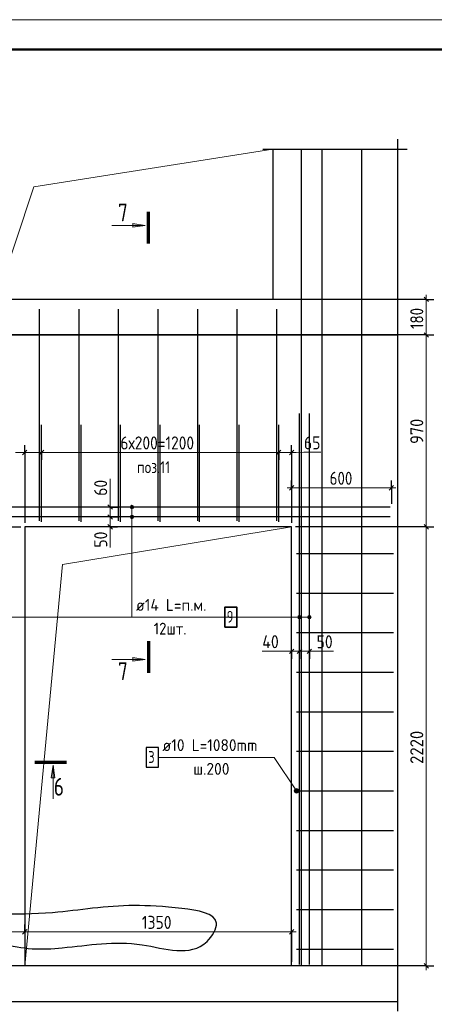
# Model space of a CAD drawing. Header units: millimetres. Extents: x -49773 to 2322955, y -3321 to 58485.
# Tile 49 of 256: x 198971 to 205962, y 24479 to 41075. Entities that reach past the tile are written whole.
import ezdxf

# ---------------------------------------------------------------- set-up
doc = ezdxf.new("R2010")
doc.units = ezdxf.units.MM
for name, color, linetype, lineweight in [('Standard', 7, 'Continuous', 25), ('Арм.стержн. Арматура края', 96, 'Continuous', 35), ('Арм.стержн. вертикальными 1', 22, 'Continuous', 35), ('Арм.стержн. Доп. арматура', 180, 'Continuous', 35), ('Перекрытие_ общее', 7, 'Continuous', 35), ('Размерная линия_ общее', 7, 'Continuous', 13), ('Стена_ общее', 7, 'Continuous', 35), ('тонкая', 7, 'Continuous', 25)]:
    doc.layers.add(name, color=color, linetype=linetype, lineweight=lineweight)
doc.styles.add('ISOCPEUR', font='txt')

msp = doc.modelspace()

# ---------------------------------------------------------------- hatches: boundary and pattern name
at = {"layer": 'Standard', "linetype": 'Continuous', "lineweight": 13, "transparency": 33554687}
for points in [[(200879.3, 37638.2), (201089.3, 37608.2), (200879.3, 37578.2)], [(200879.3, 30323), (201089.3, 30293), (200879.3, 30263)], [(199504.8, 28297.9), (199534.8, 28507.9), (199564.8, 28297.9)]]:
    msp.add_hatch(color=7, dxfattribs=at).paths.add_polyline_path(points, flags=16)
at = {"layer": 'Арм.стержн. Арматура края', "linetype": 'Continuous', "lineweight": 13, "transparency": 33554687}
for points in [[(203636.7, 28114.7), (203605.4, 28094), (203601.7, 28075.3)], [(203636.7, 28114.7), (203601.7, 28075.3), (203655.4, 28111)], [(203655.4, 28111), (203601.7, 28075.3), (203607.7, 28056.8)], [(203605.4, 28094), (203636.7, 28114.7), (203618.1, 28108.7)], [(203655.4, 28111), (203607.7, 28056.8), (203670.1, 28098.3)], [(203670.1, 28098.3), (203607.7, 28056.8), (203622.4, 28044)], [(203670.1, 28098.3), (203622.4, 28044), (203676.1, 28079.7)], [(203676.1, 28079.7), (203622.4, 28044), (203641.1, 28040.3)], [(203676.1, 28079.7), (203641.1, 28040.3), (203672.4, 28061)], [(203672.4, 28061), (203641.1, 28040.3), (203659.6, 28046.3)]]:
    msp.add_hatch(color=7, dxfattribs=at).paths.add_polyline_path(points)
at = {"layer": 'Арм.стержн. Доп. арматура', "linetype": 'Continuous', "lineweight": 13, "transparency": 33554687}
for points in [[(200834.2, 32860.8), (200894.2, 32860.8), (200890, 32875.8)], [(200834.2, 32860.8), (200890, 32875.8), (200838.4, 32875.8)], [(200834.2, 32860.8), (200894.2, 32860.8), (200890, 32875.8)], [(200834.2, 32860.8), (200890, 32875.8), (200838.4, 32875.8)], [(200838.4, 32875.8), (200890, 32875.8), (200879.2, 32886.6)], [(200838.4, 32875.8), (200879.2, 32886.6), (200849.2, 32886.6)], [(200838.4, 32875.8), (200890, 32875.8), (200879.2, 32886.6)], [(200838.4, 32875.8), (200879.2, 32886.6), (200849.2, 32886.6)], [(200849.2, 32886.6), (200879.2, 32886.6), (200864.2, 32890.8)], [(200849.2, 32886.6), (200879.2, 32886.6), (200864.2, 32890.8)], [(200838.4, 32845.8), (200894.2, 32860.8), (200834.2, 32860.8)], [(200838.4, 32845.8), (200894.2, 32860.8), (200834.2, 32860.8)], [(200834.2, 32694.2), (200894.2, 32694.2), (200890, 32709.2)], [(200834.2, 32694.2), (200890, 32709.2), (200838.4, 32709.2)], [(200834.2, 32694.2), (200894.2, 32694.2), (200890, 32709.2)], [(200834.2, 32694.2), (200890, 32709.2), (200838.4, 32709.2)], [(200838.4, 32845.8), (200890, 32845.8), (200894.2, 32860.8)], [(200838.4, 32845.8), (200890, 32845.8), (200894.2, 32860.8)], [(200849.2, 32835), (200890, 32845.8), (200838.4, 32845.8)], [(200849.2, 32835), (200890, 32845.8), (200838.4, 32845.8)], [(200838.4, 32709.2), (200890, 32709.2), (200879.2, 32720)], [(200838.4, 32709.2), (200879.2, 32720), (200849.2, 32720)], [(200838.4, 32709.2), (200890, 32709.2), (200879.2, 32720)], [(200838.4, 32709.2), (200879.2, 32720), (200849.2, 32720)], [(200849.2, 32835), (200879.2, 32835), (200890, 32845.8)], [(200849.2, 32835), (200879.2, 32835), (200890, 32845.8)], [(200879.2, 32835), (200849.2, 32835), (200864.2, 32830.8)], [(200879.2, 32835), (200849.2, 32835), (200864.2, 32830.8)], [(200849.2, 32720), (200879.2, 32720), (200864.2, 32724.2)], [(200849.2, 32720), (200879.2, 32720), (200864.2, 32724.2)], [(200838.4, 32679.2), (200894.2, 32694.2), (200834.2, 32694.2)], [(200838.4, 32679.2), (200894.2, 32694.2), (200834.2, 32694.2)], [(200838.4, 32679.2), (200890, 32679.2), (200894.2, 32694.2)], [(200838.4, 32679.2), (200890, 32679.2), (200894.2, 32694.2)], [(200849.2, 32668.4), (200890, 32679.2), (200838.4, 32679.2)], [(200849.2, 32668.4), (200890, 32679.2), (200838.4, 32679.2)], [(200849.2, 32668.4), (200879.2, 32668.4), (200890, 32679.2)], [(200849.2, 32668.4), (200879.2, 32668.4), (200890, 32679.2)], [(200879.2, 32668.4), (200849.2, 32668.4), (200864.2, 32664.2)], [(200879.2, 32668.4), (200849.2, 32668.4), (200864.2, 32664.2)], [(203663.1, 30988.9), (203663.1, 31018.9), (203658.9, 31003.9)], [(203663.1, 30988.9), (203663.1, 31018.9), (203658.9, 31003.9)], [(203663.1, 31018.9), (203673.9, 30978.1), (203673.9, 31029.7)], [(203663.1, 31018.9), (203673.9, 30978.1), (203673.9, 31029.7)], [(203663.1, 31018.9), (203663.1, 30988.9), (203673.9, 30978.1)], [(203663.1, 31018.9), (203663.1, 30988.9), (203673.9, 30978.1)], [(203673.9, 31029.7), (203688.9, 30973.9), (203688.9, 31033.9)], [(203673.9, 31029.7), (203688.9, 30973.9), (203688.9, 31033.9)], [(203673.9, 31029.7), (203673.9, 30978.1), (203688.9, 30973.9)], [(203673.9, 31029.7), (203673.9, 30978.1), (203688.9, 30973.9)], [(203688.9, 31033.9), (203688.9, 30973.9), (203703.9, 30978.1)], [(203688.9, 31033.9), (203703.9, 30978.1), (203703.9, 31029.7)], [(203688.9, 31033.9), (203688.9, 30973.9), (203703.9, 30978.1)], [(203688.9, 31033.9), (203703.9, 30978.1), (203703.9, 31029.7)], [(203703.9, 31029.7), (203703.9, 30978.1), (203714.7, 30988.9)], [(203703.9, 31029.7), (203714.7, 30988.9), (203714.7, 31018.9)], [(203703.9, 31029.7), (203703.9, 30978.1), (203714.7, 30988.9)], [(203703.9, 31029.7), (203714.7, 30988.9), (203714.7, 31018.9)], [(203714.7, 31018.9), (203714.7, 30988.9), (203718.9, 31003.9)], [(203714.7, 31018.9), (203714.7, 30988.9), (203718.9, 31003.9)], [(203829.8, 30988.9), (203829.8, 31018.9), (203825.6, 31003.9)], [(203829.8, 30988.9), (203829.8, 31018.9), (203825.6, 31003.9)], [(203829.8, 31018.9), (203840.6, 30978.1), (203840.6, 31029.7)], [(203829.8, 31018.9), (203840.6, 30978.1), (203840.6, 31029.7)], [(203829.8, 31018.9), (203829.8, 30988.9), (203840.6, 30978.1)], [(203829.8, 31018.9), (203829.8, 30988.9), (203840.6, 30978.1)], [(203840.6, 31029.7), (203855.6, 30973.9), (203855.6, 31033.9)], [(203840.6, 31029.7), (203855.6, 30973.9), (203855.6, 31033.9)], [(203840.6, 31029.7), (203840.6, 30978.1), (203855.6, 30973.9)], [(203840.6, 31029.7), (203840.6, 30978.1), (203855.6, 30973.9)], [(203855.6, 31033.9), (203855.6, 30973.9), (203870.6, 30978.1)], [(203855.6, 31033.9), (203870.6, 30978.1), (203870.6, 31029.7)], [(203855.6, 31033.9), (203855.6, 30973.9), (203870.6, 30978.1)], [(203855.6, 31033.9), (203870.6, 30978.1), (203870.6, 31029.7)], [(203870.6, 31029.7), (203870.6, 30978.1), (203881.4, 30988.9)], [(203870.6, 31029.7), (203881.4, 30988.9), (203881.4, 31018.9)], [(203870.6, 31029.7), (203870.6, 30978.1), (203881.4, 30988.9)], [(203870.6, 31029.7), (203881.4, 30988.9), (203881.4, 31018.9)], [(203881.4, 31018.9), (203881.4, 30988.9), (203885.6, 31003.9)], [(203881.4, 31018.9), (203881.4, 30988.9), (203885.6, 31003.9)]]:
    msp.add_hatch(color=7, dxfattribs=at).paths.add_polyline_path(points)

# ---------------------------------------------------------------- linework, layer by layer
at = {"layer": 'Standard', "color": 7, "linetype": 'Continuous', "lineweight": 25, "transparency": 33554687}
for p, q in [((205339.2, 39060.8), (205339.2, 36194.2)), ((203072.2, 38894.2), (205505.8, 38894.2)), ((205339.2, 36527.5), (205339.2, 35594.2)), ((205339.2, 35927.5), (205339.2, 24960.8)), ((205339.2, 25294.2), (205339.2, 24360.8))]:
    msp.add_line(p, q, dxfattribs=at)
at = {"layer": 'Standard', "color": 7, "linetype": 'Continuous', "lineweight": 70, "transparency": 33554687}
for p, q in [((201142.6, 37300.6), (201142.6, 37836.6)), ((201142.6, 30600.6), (201142.6, 30064.6)), ((199227.3, 28561.2), (199763.3, 28561.2))]:
    msp.add_line(p, q, dxfattribs=at)
at = {"layer": 'Standard', "color": 7, "linetype": 'Continuous', "lineweight": 13, "transparency": 33554687}
for p, q in [((201089.3, 37608.2), (200524, 37608.2)), ((200879.3, 37608.2), (200864.3, 37608.2)), ((200879.3, 37578.2), (200879.3, 37638.2)), ((200879.3, 37638.2), (201089.3, 37608.2)), ((201089.3, 37608.2), (200879.3, 37578.2)), ((201089.3, 37608.2), (201089.3, 37608.2)), ((201089.3, 37608.2), (201089.3, 37608.2)), ((201089.3, 37608.2), (201089.3, 37608.2)), ((201089.3, 30293), (200524, 30293)), ((200879.3, 30293), (200864.3, 30293)), ((200879.3, 30263), (200879.3, 30323)), ((200879.3, 30323), (201089.3, 30293)), ((201089.3, 30293), (200879.3, 30263)), ((201089.3, 30293), (201089.3, 30293)), ((201089.3, 30293), (201089.3, 30293)), ((201089.3, 30293), (201089.3, 30293)), ((199504.8, 28297.9), (199534.8, 28507.9)), ((199534.8, 28507.9), (199534.8, 27942.6)), ((199534.8, 28507.9), (199534.8, 28507.9)), ((199534.8, 28507.9), (199534.8, 28507.9)), ((199534.8, 28507.9), (199534.8, 28507.9)), ((199534.8, 28507.9), (199564.8, 28297.9)), ((199564.8, 28297.9), (199504.8, 28297.9)), ((199534.8, 28297.9), (199534.8, 28282.9))]:
    msp.add_line(p, q, dxfattribs=at)
msp.add_lwpolyline([(187189, -924.6), (216889, -924.6), (216889, 41075.4), (187189, 41075.4), (187189, -924.6)], close=True, dxfattribs=at)
at = {"layer": 'Standard', "color": 7, "linetype": 'Continuous', "lineweight": 50, "transparency": 33554687}
msp.add_lwpolyline([(189189, 40575.4), (216389, 40575.4), (216389, -424.6), (189189, -424.6), (189189, 40575.4)], close=True, dxfattribs=at)
at = {"layer": 'Standard', "color": 7, "linetype": 'Continuous', "lineweight": 13, "transparency": 33554687}
for points in [[(198572.2, 36360.8), (199208.6, 38257.8), (203238.9, 38894.2)], [(199055.6, 25127.5), (199692, 31891.1), (203555.6, 32527.5)]]:
    msp.add_lwpolyline(points, dxfattribs=at)
at = {"layer": 'Арм.стержн. Арматура края', "color": 4, "linetype": 'Continuous', "lineweight": 25, "transparency": 33554687}
for p, q in [((199338.9, 32610.8), (199338.9, 34244.2)), ((200005.6, 32610.8), (200005.6, 34244.2)), ((200672.2, 32610.8), (200672.2, 34244.2)), ((201338.9, 32610.8), (201338.9, 34244.2)), ((202005.6, 32610.8), (202005.6, 34244.2)), ((202672.2, 32610.8), (202672.2, 34244.2)), ((203338.9, 32610.8), (203338.9, 34244.2)), ((203638.9, 32077.5), (205272.2, 32077.5)), ((203638.9, 31410.8), (205272.2, 31410.8)), ((203638.9, 30744.2), (205272.2, 30744.2)), ((203638.9, 30077.5), (205272.2, 30077.5)), ((203638.9, 29410.8), (205272.2, 29410.8)), ((203638.9, 28744.2), (205272.2, 28744.2)), ((203638.9, 28077.5), (205272.2, 28077.5)), ((203638.9, 27410.8), (205272.2, 27410.8)), ((203638.9, 26744.2), (205272.2, 26744.2)), ((203638.9, 26077.5), (205272.2, 26077.5)), ((203638.9, 25410.8), (205272.2, 25410.8))]:
    msp.add_line(p, q, dxfattribs=at)
at = {"layer": 'Арм.стержн. Арматура края', "color": 7, "linetype": 'Continuous', "lineweight": 13, "transparency": 33554687}
for p, q in [((201311.4, 28640.6), (203264.7, 28640.6)), ((203264.7, 28640.6), (203638.9, 28077.5)), ((203607.7, 28056.8), (203607.7, 28056.8)), ((203618.1, 28108.7), (203618.1, 28108.7)), ((203670.1, 28098.3), (203670.1, 28098.3)), ((203659.6, 28046.3), (203659.6, 28046.3))]:
    msp.add_line(p, q, dxfattribs=at)
at = {"layer": 'Арм.стержн. Арматура края', "color": 7, "linetype": 'Continuous', "lineweight": 25, "transparency": 33554687}
msp.add_lwpolyline([(201104.7, 28473.9), (201311.4, 28473.9), (201311.4, 28807.3), (201104.7, 28807.3), (201104.7, 28473.9)], dxfattribs=at)
at = {"layer": 'Арм.стержн. Арматура края', "color": 7, "linetype": 'Continuous', "lineweight": 13, "transparency": 33554687}
msp.add_circle((203638.9, 28077.5), 37.5, dxfattribs=at)
at = {"layer": 'Арм.стержн. вертикальными 1', "color": 4, "linetype": 'Continuous', "lineweight": 25, "transparency": 33554687}
for p, q in [((203722.2, 25144.2), (203722.2, 38894.2)), ((203722.2, 25144.2), (203722.2, 38894.2)), ((204072.2, 25144.2), (204072.2, 38894.2)), ((204072.2, 25144.2), (204072.2, 38894.2)), ((204738.9, 25144.2), (204738.9, 38894.2)), ((204738.9, 25144.2), (204738.9, 38894.2)), ((199305.6, 32627.5), (199305.6, 36194.2)), ((199972.2, 32627.5), (199972.2, 36194.2)), ((200638.9, 32627.5), (200638.9, 36194.2)), ((201305.6, 32627.5), (201305.6, 36194.2)), ((201972.2, 32627.5), (201972.2, 36194.2)), ((202638.9, 32627.5), (202638.9, 36194.2)), ((203305.6, 32627.5), (203305.6, 36194.2)), ((199305.6, 32627.5), (199305.6, 35927.5)), ((199972.2, 32627.5), (199972.2, 35927.5)), ((200638.9, 32627.5), (200638.9, 35927.5)), ((201305.6, 32627.5), (201305.6, 35927.5)), ((201972.2, 32627.5), (201972.2, 35927.5)), ((202638.9, 32627.5), (202638.9, 35927.5)), ((203305.6, 32627.5), (203305.6, 35927.5))]:
    msp.add_line(p, q, dxfattribs=at)
at = {"layer": 'Арм.стержн. Доп. арматура', "color": 211, "linetype": 'Continuous', "lineweight": 25, "true_color": 0xff54ff, "transparency": 33554687}
for p, q in [((203688.9, 25150.8), (203688.9, 34437.5)), ((203688.9, 25150.8), (203688.9, 34437.5)), ((203855.6, 25150.8), (203855.6, 34437.5)), ((203855.6, 25150.8), (203855.6, 34437.5)), ((205215.6, 32860.8), (191245.6, 32860.8)), ((205215.6, 32860.8), (191245.6, 32860.8)), ((205215.6, 32694.2), (191245.6, 32694.2)), ((205215.6, 32694.2), (191245.6, 32694.2))]:
    msp.add_line(p, q, dxfattribs=at)
at = {"layer": 'Арм.стержн. Доп. арматура', "color": 7, "linetype": 'Continuous', "lineweight": 13, "transparency": 33554687}
for p, q in [((200864.2, 32890.8), (200864.2, 32890.8)), ((200864.2, 32890.8), (200864.2, 32890.8)), ((200834.2, 32860.8), (200834.2, 32860.8)), ((200834.2, 32860.8), (200834.2, 32860.8)), ((200864.2, 31003.9), (200864.2, 32860.8)), ((200864.2, 31003.9), (200864.2, 32860.8)), ((200864.2, 32830.8), (200864.2, 32830.8)), ((200864.2, 32830.8), (200864.2, 32830.8)), ((200864.2, 32724.2), (200864.2, 32724.2)), ((200864.2, 32724.2), (200864.2, 32724.2)), ((200894.2, 32860.8), (200894.2, 32860.8)), ((200894.2, 32860.8), (200894.2, 32860.8)), ((200834.2, 32694.2), (200834.2, 32694.2)), ((200834.2, 32694.2), (200834.2, 32694.2)), ((200864.2, 31003.9), (200864.2, 32694.2)), ((200864.2, 31003.9), (200864.2, 32694.2)), ((200864.2, 32664.2), (200864.2, 32664.2)), ((200864.2, 32664.2), (200864.2, 32664.2)), ((200894.2, 32694.2), (200894.2, 32694.2)), ((200894.2, 32694.2), (200894.2, 32694.2)), ((200864.2, 31003.9), (198755.6, 31003.9)), ((200864.2, 31003.9), (198755.6, 31003.9)), ((200864.2, 31003.9), (198922.2, 31003.9)), ((200864.2, 31003.9), (198922.2, 31003.9)), ((200864.2, 31003.9), (202377.5, 31003.9)), ((200864.2, 31003.9), (203688.9, 31003.9)), ((200864.2, 31003.9), (203855.6, 31003.9)), ((200864.2, 31003.9), (203688.9, 31003.9)), ((200864.2, 31003.9), (203855.6, 31003.9)), ((203658.9, 31003.9), (203658.9, 31003.9)), ((203658.9, 31003.9), (203658.9, 31003.9)), ((203688.9, 31033.9), (203688.9, 31033.9)), ((203688.9, 31033.9), (203688.9, 31033.9)), ((203688.9, 30973.9), (203688.9, 30973.9)), ((203688.9, 30973.9), (203688.9, 30973.9)), ((203718.9, 31003.9), (203718.9, 31003.9)), ((203718.9, 31003.9), (203718.9, 31003.9)), ((203825.6, 31003.9), (203825.6, 31003.9)), ((203825.6, 31003.9), (203825.6, 31003.9)), ((203855.6, 31033.9), (203855.6, 31033.9)), ((203855.6, 31033.9), (203855.6, 31033.9)), ((203855.6, 30973.9), (203855.6, 30973.9)), ((203855.6, 30973.9), (203855.6, 30973.9)), ((203885.6, 31003.9), (203885.6, 31003.9)), ((203885.6, 31003.9), (203885.6, 31003.9))]:
    msp.add_line(p, q, dxfattribs=at)
at = {"layer": 'Арм.стержн. Доп. арматура', "color": 7, "linetype": 'Continuous', "lineweight": 35, "transparency": 33554687}
msp.add_lwpolyline([(202427.5, 30837.2), (202634.2, 30837.2), (202634.2, 31170.6), (202427.5, 31170.6), (202427.5, 30837.2)], dxfattribs=at)
at = {"layer": 'Арм.стержн. Доп. арматура', "color": 7, "linetype": 'Continuous', "lineweight": 13, "transparency": 33554687}
for centre in [(200864.2, 32860.8), (200864.2, 32860.8), (200864.2, 32694.2), (200864.2, 32694.2), (203688.9, 31003.9), (203688.9, 31003.9), (203855.6, 31003.9), (203855.6, 31003.9)]:
    msp.add_circle(centre, 30, dxfattribs=at)
at = {"layer": 'Перекрытие_ общее', "color": 7, "linetype": 'Continuous', "lineweight": 25, "transparency": 33554687}
for p, q in [((203238.9, 36360.8), (198572.2, 36360.8)), ((205339.2, 36360.8), (203238.9, 36360.8)), ((197655.6, 35760.8), (205339.2, 35760.8)), ((205339.2, 25127.5), (197655.6, 25127.5)), ((197522.2, 24527.5), (205339.2, 24527.5))]:
    msp.add_line(p, q, dxfattribs=at)
at = {"layer": 'Размерная линия_ общее', "color": 253, "linetype": 'Continuous', "lineweight": -3, "true_color": 0xa0a0a0, "transparency": 33554687}
for p, q in [((205826.5, 36360.8), (204960.1, 36360.8)), ((205826.5, 36360.8), (205701.5, 36360.8)), ((205826.5, 36360.8), (205951.5, 36360.8)), ((205826.5, 35760.8), (205701.5, 35760.8)), ((205826.5, 35760.8), (205951.5, 35760.8)), ((199055.6, 33781), (199055.6, 33906)), ((199338.9, 33781), (199338.9, 33906)), ((203338.9, 33781), (203338.9, 33906)), ((203555.6, 33781), (203555.6, 33906)), ((199055.6, 33781), (199055.6, 33656.1)), ((199055.6, 33781), (199055.6, 32594.2)), ((199338.9, 33781), (199338.9, 33656.1)), ((203338.9, 33781), (203338.9, 33656.1)), ((203555.6, 33781), (203555.6, 33656.1)), ((203555.6, 33781), (203555.6, 32594.2)), ((203555.6, 33185.3), (203555.6, 33310.3)), ((205238.9, 33185.3), (205238.9, 33310.3)), ((203555.6, 33185.3), (203555.6, 33060.3)), ((203555.6, 33185.3), (203555.6, 32594.2)), ((205238.9, 33185.3), (205238.9, 33060.3)), ((205238.9, 33185.3), (205238.9, 32917.5)), ((200497.1, 32860.8), (200372.1, 32860.8)), ((200497.1, 32860.8), (200622.1, 32860.8)), ((200497.1, 32860.8), (200497.1, 32860.8)), ((200497.2, 32694.2), (200372.2, 32694.2)), ((200497.2, 32694.2), (200489, 32694.2)), ((200497.2, 32694.2), (200622.2, 32694.2)), ((197977.3, 32527.5), (198988.9, 32527.5)), ((200497.2, 32527.5), (200372.2, 32527.5)), ((200497.2, 32527.5), (200489, 32527.5)), ((200497.2, 32527.5), (200622.2, 32527.5)), ((205826.5, 32527.5), (205701.5, 32527.5)), ((205826.5, 32527.5), (205951.5, 32527.5)), ((203555.6, 30429.4), (203555.6, 30554.4)), ((203688.9, 30429.4), (203688.9, 30554.4)), ((203855.6, 30429.4), (203855.6, 30554.4)), ((203555.6, 30429.4), (203555.6, 30304.4)), ((203688.9, 30429.4), (203688.9, 30304.4)), ((203855.6, 30429.4), (203855.6, 30304.4)), ((199055.6, 25699.5), (199055.6, 25824.5)), ((203555.6, 25699.5), (203555.6, 25824.5)), ((199055.6, 25699.5), (199055.6, 25574.5)), ((199055.6, 25699.5), (199055.6, 25194.2)), ((203555.6, 25699.5), (203555.6, 25574.5)), ((203555.6, 25699.5), (203555.6, 25194.2)), ((205826.5, 25127.5), (204960.1, 25127.5)), ((205826.5, 25127.5), (205701.5, 25127.5)), ((205826.5, 25127.5), (205951.5, 25127.5))]:
    msp.add_line(p, q, dxfattribs=at)
at = {"layer": 'Размерная линия_ общее', "color": 7, "linetype": 'Continuous', "lineweight": 25, "transparency": 33554687}
for p, q in [((205864, 36323.3), (205789, 36398.3)), ((205864, 35723.3), (205789, 35798.3)), ((199018.1, 33743.5), (199093.1, 33818.6)), ((199301.4, 33743.5), (199376.4, 33818.6)), ((203301.4, 33743.5), (203376.4, 33818.6)), ((203518.1, 33743.5), (203593.1, 33818.6)), ((203518.1, 33147.8), (203593.1, 33222.8)), ((205201.4, 33147.8), (205276.4, 33222.8)), ((200534.6, 32823.3), (200459.6, 32898.3)), ((200534.7, 32656.7), (200459.7, 32731.7)), ((200534.7, 32490), (200459.7, 32565)), ((205864, 32490), (205789, 32565)), ((203518.1, 30391.9), (203593.1, 30466.9)), ((203651.4, 30391.9), (203726.4, 30466.9)), ((203818.1, 30391.9), (203893.1, 30466.9)), ((199018.1, 25662), (199093.1, 25737)), ((203518.1, 25662), (203593.1, 25737)), ((205864, 25090), (205789, 25165))]:
    msp.add_line(p, q, dxfattribs=at)
at = {"layer": 'Размерная линия_ общее', "color": 7, "linetype": 'Continuous', "lineweight": 13, "transparency": 33554687}
for p, q in [((205826.5, 36360.8), (205826.5, 36435.8)), ((205826.5, 35760.8), (205826.5, 36360.8)), ((205826.5, 32527.5), (205826.5, 35760.8)), ((199197.2, 33781), (198901.9, 33779.6)), ((199055.6, 33781), (198980.6, 33781)), ((199055.6, 33781), (199338.9, 33781)), ((199338.9, 33781), (203338.9, 33781)), ((203338.9, 33781), (203555.6, 33781)), ((203447.2, 33781), (203764.2, 33783.1)), ((203555.6, 33781), (203630.6, 33781)), ((203764.2, 33783.1), (204050.2, 33783.1)), ((200496.8, 33049.8), (200496.8, 33335.8)), ((200497.2, 32794.2), (200496.8, 33049.8)), ((203555.6, 33185.3), (203480.6, 33185.3)), ((203555.6, 33185.3), (205238.9, 33185.3)), ((205238.9, 33185.3), (205313.9, 33185.3)), ((200497.1, 32860.8), (200497.1, 32935.8)), ((200497.2, 32694.2), (200497.2, 32894.2)), ((200497.2, 32527.5), (200497.2, 32694.2)), ((200497.2, 32610.8), (200497.7, 32462.5)), ((200497.2, 32527.5), (200497.2, 32452.5)), ((200497.7, 32462.5), (200497.7, 32176.5)), ((203369.8, 30430.8), (203061.8, 30430.8)), ((203622.2, 30429.4), (203369.8, 30430.8)), ((203555.6, 30429.4), (203480.6, 30429.4)), ((203555.6, 30429.4), (203688.9, 30429.4)), ((203688.9, 30429.4), (203855.6, 30429.4)), ((203772.2, 30429.4), (203977.8, 30429.5)), ((203855.6, 30429.4), (203930.6, 30429.4)), ((203977.8, 30429.5), (204263.8, 30429.5)), ((195905.6, 25699.5), (199055.6, 25699.5)), ((199055.6, 25699.5), (203555.6, 25699.5)), ((203555.6, 25699.5), (203630.6, 25699.5)), ((205826.5, 25127.5), (205826.5, 25052.5))]:
    msp.add_line(p, q, dxfattribs=at)
at = {"layer": 'Размерная линия_ общее', "color": 253, "linetype": 'Continuous', "lineweight": -3, "true_color": 0xa0a0a0, "transparency": 33554687}
for points in [[(205826.5, 35760.8), (205809.5, 35760.8), (205809.5, 35760.8), (204960.1, 35760.8)], [(199338.9, 33781), (199338.9, 33797.1), (199338.9, 33797.1), (199338.9, 33797.1), (199338.9, 33797.1), (199338.9, 34150.1)], [(203338.9, 33781), (203338.9, 33799.8), (203338.9, 33799.8), (203338.9, 34150.1)], [(205826.5, 32527.5), (205809.5, 32527.5), (205809.5, 32527.5), (205809.5, 32527.5), (205809.5, 32527.5), (203622.2, 32527.5)]]:
    msp.add_lwpolyline(points, dxfattribs=at)
at = {"layer": 'Размерная линия_ общее', "color": 7, "linetype": 'Continuous', "lineweight": 13, "transparency": 33554687}
msp.add_lwpolyline([(205826.5, 25127.5), (205826.5, 28598.8), (205826.5, 28598.8), (205826.5, 32527.5)], dxfattribs=at)
at = {"layer": 'Стена_ общее', "color": 7, "linetype": 'Continuous', "lineweight": 25, "transparency": 33554687}
for p, q in [((203238.9, 38894.2), (203238.9, 36360.8)), ((205339.2, 36360.8), (203238.9, 36360.8)), ((205339.2, 35760.8), (197655.6, 35760.8)), ((199055.6, 32527.5), (199055.6, 25127.5)), ((203555.6, 32527.5), (199055.6, 32527.5)), ((203555.6, 25127.5), (203555.6, 32527.5))]:
    msp.add_line(p, q, dxfattribs=at)
at = {"layer": 'тонкая'}
msp.add_spline([(190874.2, 25338.7), (190483.6, 25569.7), (190558.3, 25990.9), (191519.5, 26028.2), (192546.2, 26047.8), (193712.9, 26093.6), (194538.3, 26124.2), (195226.1, 26083.4), (196454, 26001.9), (197418.3, 26077.5), (197855.1, 26037.6), (198583.7, 26001.9), (199526.3, 26022.3), (200201.3, 26097.9), (201706.9, 26093.6), (202287.7, 25849.1), (202129.8, 25538.3), (201034.4, 25482.2), (199689.3, 25431.3), (199179.8, 25416), (198170.6, 25584.1), (197503.9, 25584.1), (196999.2, 25538.3), (196357.2, 25533.2), (195384.1, 25482.2), (194176.6, 25385.4), (192500.3, 25460.8), (192055.5, 25460.8), (191007.5, 25375.2), (190874.2, 25338.7)], degree=3, dxfattribs=at)

# ---------------------------------------------------------------- texts
at = {"layer": 'Standard', "color": 7, "linetype": 'Continuous', "lineweight": 25, "transparency": 33554687, "char_height": 300, "attachment_point": 7, "style": 'ISOCPEUR'}
for s, insert, width in [('\\W0.78;7', (200629.7, 37676.8), 326.416), ('\\W0.78;7', (200629.7, 29944.4), 326.416), ('\\W0.78;6', (199547.8, 27995.9), 326.407)]:
    msp.add_mtext(s, dxfattribs=dict(at, insert=insert, width=width))
at = {"layer": 'Standard', "color": 7, "linetype": 'Continuous', "lineweight": 18, "transparency": 33554687, "insert": (200947.5, 33432.6), "char_height": 200, "width": 754.337, "attachment_point": 7, "style": 'ISOCPEUR'}
msp.add_mtext('\\W0.85;поз.11', dxfattribs=at)
at = {"layer": 'Арм.стержн. Арматура края', "color": 7, "linetype": 'Continuous', "lineweight": 25, "transparency": 33554687, "char_height": 200, "attachment_point": 7, "style": 'ISOCPEUR'}
for s, insert, width in [('\\W0.94;ø10 L=1080mm ', (201378, 28747.3), 1913.084), ('\\W0.78;3', (201138.1, 28547.3), 217.601), ('\\W0.95;ш.200 ', (201898.1, 28347.3), 874.669)]:
    msp.add_mtext(s, dxfattribs=dict(at, insert=insert, width=width))
at = {"layer": 'Арм.стержн. Доп. арматура', "color": 7, "linetype": 'Continuous', "lineweight": 25, "transparency": 33554687, "char_height": 200, "attachment_point": 7, "style": 'ISOCPEUR'}
for s, insert, width in [('\\W0.94;ø14 L=п.м. ', (200930.8, 31110.6), 1473.88), ('\\W0.78;9', (202460.8, 30910.6), 217.601), ('\\W0.91;12шт. ', (201230.8, 30710.6), 870.444)]:
    msp.add_mtext(s, dxfattribs=dict(at, insert=insert, width=width))
at = {"layer": 'Размерная линия_ общее', "color": 7, "linetype": 'Continuous', "lineweight": 25, "transparency": 33554687, "char_height": 220, "attachment_point": 7, "rotation": 90, "style": 'ISOCPEUR'}
for s, insert, width in [('\\W0.83;180', (205776.5, 35862.8), 508.571), ('\\W0.91;970', (205776.5, 33924.2), 561.988), ('\\W0.87;60', (200446.8, 33049.8), 403.924), ('\\W0.87;50', (200447.7, 32176.5), 403.932), ('\\W0.93;2220', (205776.5, 28530.5), 718.087)]:
    msp.add_mtext(s, dxfattribs=dict(at, insert=insert, width=width))
at = {"layer": 'Размерная линия_ общее', "color": 7, "linetype": 'Continuous', "lineweight": 25, "transparency": 33554687, "char_height": 220, "attachment_point": 7, "style": 'ISOCPEUR'}
for s, insert, width in [('\\W0.86;6х200=1200', (200668.9, 33831), 1453.378), ('\\W0.87;65', (203764.2, 33833.1), 403.924), ('\\W0.83;600', (204197.2, 33235.3), 510.897), ('\\W0.88;40', (203061.8, 30480.8), 426.797), ('\\W0.87;50', (203977.8, 30479.5), 403.924), ('\\W0.87;1350', (201030.6, 25749.5), 666.903)]:
    msp.add_mtext(s, dxfattribs=dict(at, insert=insert, width=width))

doc.saveas('drawing.dxf')
